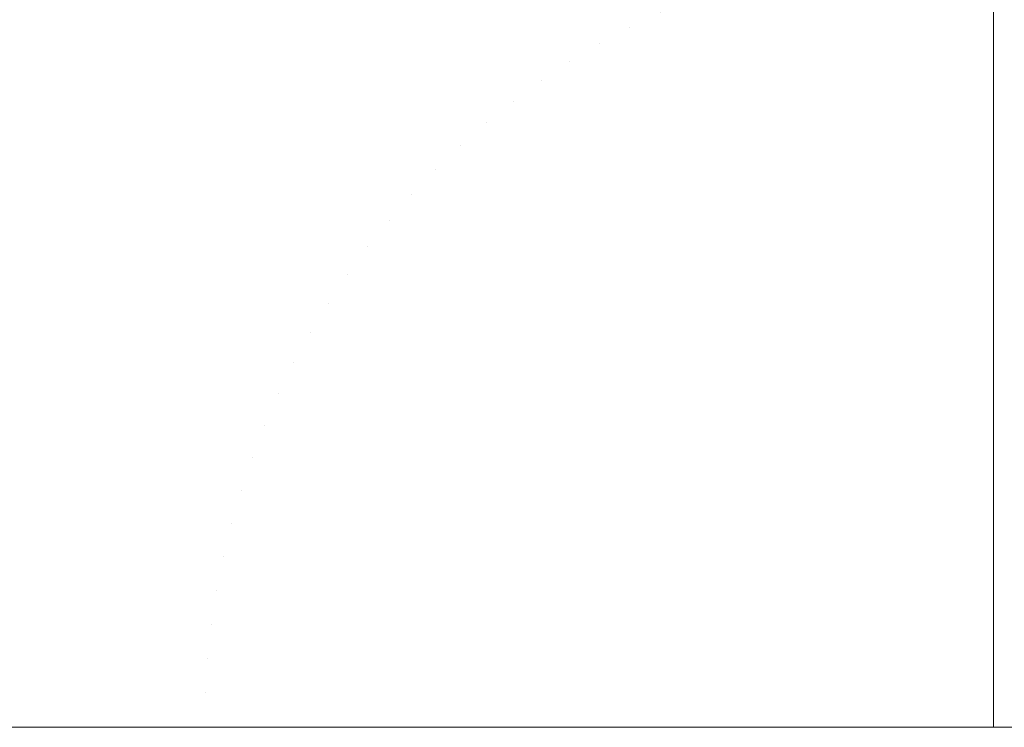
# Model space of a CAD drawing. Header units: centimetres. Extents: x -25.8 to 27.5, y 33.3 to 35.1.
# Tile 68 of 256: x -25.69779 to -25.69291, y 35.04011 to 35.04362. Entities that reach past the tile are written whole.
import ezdxf

# ---------------------------------------------------------------- set-up
doc = ezdxf.new("R2010")
doc.units = ezdxf.units.CM
doc.header["$LTSCALE"] = 2.54
doc.layers.add('Lucido design-1', color=7, linetype='Continuous')

# ---------------------------------------------------------------- blocks, each defined once
blk = doc.blocks.new('Gruppo-6-1')
at = {"color": 7, "linetype": 'Continuous', "lineweight": 9}
for points, invisible_edges in [([(-25.6947681, 35.0435853, 330.5860448), (-25.6946149, 35.0436609, 330.5860448), (-25.6964337, 35.0475614, 330.5857831), (-25.6967553, 35.0474027, 330.5857831)], 15), ([(-25.6947681, 35.0435853, 306.6192817), (-25.6946149, 35.0436609, 306.6192817), (-25.6964337, 35.0475614, 306.61902), (-25.6967553, 35.0474027, 306.61902)], 15), ([(-25.6949179, 35.0435032, 330.5860448), (-25.6947681, 35.0435853, 330.5860448), (-25.6967553, 35.0474027, 330.5857831), (-25.6970697, 35.0472303, 330.5857831)], 15), ([(-25.6949179, 35.0435032, 306.6192817), (-25.6947681, 35.0435853, 306.6192817), (-25.6967553, 35.0474027, 306.61902), (-25.6970697, 35.0472303, 306.61902)], 15), ([(-25.6950639, 35.0434145, 330.5860448), (-25.6949179, 35.0435032, 330.5860448), (-25.6970697, 35.0472303, 330.5857831), (-25.6973763, 35.0470442, 330.5857831)], 15), ([(-25.6950639, 35.0434145, 306.6192817), (-25.6949179, 35.0435032, 306.6192817), (-25.6970697, 35.0472303, 306.61902), (-25.6973763, 35.0470442, 306.61902)], 15), ([(-25.695206, 35.0433196, 330.5860448), (-25.6950639, 35.0434145, 330.5860448), (-25.6973763, 35.0470442, 330.5857831), (-25.6976745, 35.046845, 330.5857831)], 15), ([(-25.695206, 35.0433196, 306.6192817), (-25.6950639, 35.0434145, 306.6192817), (-25.6973763, 35.0470442, 306.61902), (-25.6976745, 35.046845, 306.61902)], 15), ([(-25.6953438, 35.0432186, 330.5860448), (-25.695206, 35.0433196, 330.5860448), (-25.6976745, 35.046845, 330.5857831), (-25.6979637, 35.0466329, 330.5857831)], 15), ([(-25.6953438, 35.0432186, 306.6192817), (-25.695206, 35.0433196, 306.6192817), (-25.6976745, 35.046845, 306.61902), (-25.6979637, 35.0466329, 306.61902)], 15), ([(-25.695477, 35.0431117, 330.5860448), (-25.6953438, 35.0432186, 330.5860448), (-25.6979637, 35.0466329, 330.5857831), (-25.6982434, 35.0464085, 330.5857831)], 15), ([(-25.695477, 35.0431117, 306.6192817), (-25.6953438, 35.0432186, 306.6192817), (-25.6979637, 35.0466329, 306.61902), (-25.6982434, 35.0464085, 306.61902)], 15), ([(-25.6956055, 35.042999, 330.5860448), (-25.695477, 35.0431117, 330.5860448), (-25.6982434, 35.0464085, 330.5857831), (-25.698513, 35.046172, 330.5857831)], 15), ([(-25.6956055, 35.042999, 306.6192817), (-25.695477, 35.0431117, 306.6192817), (-25.6982434, 35.0464085, 306.61902), (-25.698513, 35.046172, 306.61902)], 15), ([(-25.7011066, 35.0458163, 329.7866172), (-25.70085, 35.0461662, 329.7866172), (-25.6976888, 35.0437405, 329.7862993), (-25.6978426, 35.0435308, 329.7862993)], 15), ([(-25.7011066, 35.0458163, 305.8198542), (-25.70085, 35.0461662, 305.8198542), (-25.6976888, 35.0437405, 305.8195362), (-25.6978426, 35.0435308, 305.8195362)], 15), ([(-25.6957289, 35.0428809, 330.5860448), (-25.6956055, 35.042999, 330.5860448), (-25.698513, 35.046172, 330.5857831), (-25.698772, 35.045924, 330.5857831)], 15), ([(-25.6957289, 35.0428809, 306.6192817), (-25.6956055, 35.042999, 306.6192817), (-25.698513, 35.046172, 306.61902), (-25.698772, 35.045924, 306.61902)], 15), ([(-25.693738, 35.0460215, 329.7862993), (-25.6934795, 35.0460498, 329.7862993), (-25.6931319, 35.0420766, 329.7861409), (-25.6932174, 35.0420672, 329.7861409)], 15), ([(-25.693738, 35.0460215, 305.8195362), (-25.6934795, 35.0460498, 305.8195362), (-25.6931319, 35.0420766, 305.8193778), (-25.6932174, 35.0420672, 305.8193778)], 15), ([(-25.6934795, 35.0460498, 329.7862993), (-25.69322, 35.0460668, 329.7862993), (-25.693046, 35.0420822, 329.7861409), (-25.6931319, 35.0420766, 329.7861409)], 15), ([(-25.6934795, 35.0460498, 305.8195362), (-25.69322, 35.0460668, 305.8195362), (-25.693046, 35.0420822, 305.8193778), (-25.6931319, 35.0420766, 305.8193778)], 15), ([(-25.69296, 35.0444732, 329.7862358), (-25.69296, 35.0420841, 329.7861409), (-25.693046, 35.0420822, 329.7861409), (-25.69322, 35.0460668, 329.7862993)], 14), ([(-25.69296, 35.0444732, 305.8194727), (-25.69296, 35.0420841, 305.8193778), (-25.693046, 35.0420822, 305.8193778), (-25.69322, 35.0460668, 305.8195362)], 14), ([(-25.693995, 35.045982, 329.7862993), (-25.693738, 35.0460215, 329.7862993), (-25.6932174, 35.0420672, 329.7861409), (-25.6933024, 35.0420541, 329.7861409)], 15), ([(-25.693995, 35.045982, 305.8195362), (-25.693738, 35.0460215, 305.8195362), (-25.6932174, 35.0420672, 305.8193778), (-25.6933024, 35.0420541, 305.8193778)], 15), ([(-25.6942501, 35.0459312, 329.7862993), (-25.693995, 35.045982, 329.7862993), (-25.6933024, 35.0420541, 329.7861409), (-25.6933868, 35.0420374, 329.7861409)], 15), ([(-25.6942501, 35.0459312, 305.8195362), (-25.693995, 35.045982, 305.8195362), (-25.6933024, 35.0420541, 305.8193778), (-25.6933868, 35.0420374, 305.8193778)], 15), ([(-25.695847, 35.0427575, 330.5860448), (-25.6957289, 35.0428809, 330.5860448), (-25.698772, 35.045924, 330.5857831), (-25.69902, 35.045665, 330.5857831)], 15), ([(-25.695847, 35.0427575, 306.6192817), (-25.6957289, 35.0428809, 306.6192817), (-25.698772, 35.045924, 306.61902), (-25.69902, 35.045665, 306.61902)], 15), ([(-25.6945027, 35.0458694, 329.7862993), (-25.6942501, 35.0459312, 329.7862993), (-25.6933868, 35.0420374, 329.7861409), (-25.6934704, 35.0420169, 329.7861409)], 15), ([(-25.6945027, 35.0458694, 305.8195362), (-25.6942501, 35.0459312, 305.8195362), (-25.6933868, 35.0420374, 305.8193778), (-25.6934704, 35.0420169, 305.8193778)], 15), ([(-25.6947524, 35.0457966, 329.7862993), (-25.6945027, 35.0458694, 329.7862993), (-25.6934704, 35.0420169, 329.7861409), (-25.693553, 35.0419928, 329.7861409)], 15), ([(-25.6947524, 35.0457966, 305.8195362), (-25.6945027, 35.0458694, 305.8195362), (-25.6934704, 35.0420169, 305.8193778), (-25.693553, 35.0419928, 305.8193778)], 15), ([(-25.6949986, 35.0457131, 329.7862993), (-25.6947524, 35.0457966, 329.7862993), (-25.693553, 35.0419928, 329.7861409), (-25.6936345, 35.0419652, 329.7861409)], 15), ([(-25.6949986, 35.0457131, 305.8195362), (-25.6947524, 35.0457966, 305.8195362), (-25.693553, 35.0419928, 305.8193778), (-25.6936345, 35.0419652, 305.8193778)], 15), ([(-25.695241, 35.0456188, 329.7862993), (-25.6949986, 35.0457131, 329.7862993), (-25.6936345, 35.0419652, 329.7861409), (-25.6937147, 35.041934, 329.7861409)], 15), ([(-25.695241, 35.0456188, 305.8195362), (-25.6949986, 35.0457131, 305.8195362), (-25.6936345, 35.0419652, 305.8193778), (-25.6937147, 35.041934, 305.8193778)], 15), ([(-25.6959597, 35.042629, 330.5860448), (-25.695847, 35.0427575, 330.5860448), (-25.69902, 35.045665, 330.5857831), (-25.6992565, 35.0453954, 330.5857831)], 15), ([(-25.6959597, 35.042629, 306.6192817), (-25.695847, 35.0427575, 306.6192817), (-25.69902, 35.045665, 306.61902), (-25.6992565, 35.0453954, 306.61902)], 15), ([(-25.695479, 35.0455141, 329.7862993), (-25.695241, 35.0456188, 329.7862993), (-25.6937147, 35.041934, 329.7861409), (-25.6937934, 35.0418993, 329.7861409)], 15), ([(-25.695479, 35.0455141, 305.8195362), (-25.695241, 35.0456188, 305.8195362), (-25.6937147, 35.041934, 305.8193778), (-25.6937934, 35.0418993, 305.8193778)], 15), ([(-25.6957123, 35.045399, 329.7862993), (-25.695479, 35.0455141, 329.7862993), (-25.6937934, 35.0418993, 329.7861409), (-25.6938706, 35.0418613, 329.7861409)], 15), ([(-25.6957123, 35.045399, 305.8195362), (-25.695479, 35.0455141, 305.8195362), (-25.6937934, 35.0418993, 305.8193778), (-25.6938706, 35.0418613, 305.8193778)], 15), ([(-25.6960666, 35.0424958, 330.5860448), (-25.6959597, 35.042629, 330.5860448), (-25.6992565, 35.0453954, 330.5857831), (-25.6994809, 35.0451157, 330.5857831)], 15), ([(-25.6960666, 35.0424958, 306.6192817), (-25.6959597, 35.042629, 306.6192817), (-25.6992565, 35.0453954, 306.61902), (-25.6994809, 35.0451157, 306.61902)], 15), ([(-25.6959403, 35.045274, 329.7862993), (-25.6957123, 35.045399, 329.7862993), (-25.6938706, 35.0418613, 329.7861409), (-25.693946, 35.0418199, 329.7861409)], 15), ([(-25.6959403, 35.045274, 305.8195362), (-25.6957123, 35.045399, 305.8195362), (-25.6938706, 35.0418613, 305.8193778), (-25.693946, 35.0418199, 305.8193778)], 15), ([(-25.6961626, 35.0451391, 329.7862993), (-25.6959403, 35.045274, 329.7862993), (-25.693946, 35.0418199, 329.7861409), (-25.6940196, 35.0417753, 329.7861409)], 15), ([(-25.6961626, 35.0451391, 305.8195362), (-25.6959403, 35.045274, 305.8195362), (-25.693946, 35.0418199, 305.8193778), (-25.6940196, 35.0417753, 305.8193778)], 15), ([(-25.6963788, 35.0449946, 329.7862993), (-25.6961626, 35.0451391, 329.7862993), (-25.6940196, 35.0417753, 329.7861409), (-25.6940911, 35.0417275, 329.7861409)], 15), ([(-25.6963788, 35.0449946, 305.8195362), (-25.6961626, 35.0451391, 305.8195362), (-25.6940196, 35.0417753, 305.8193778), (-25.6940911, 35.0417275, 305.8193778)], 15), ([(-25.6961676, 35.042358, 330.5860448), (-25.6960666, 35.0424958, 330.5860448), (-25.6994809, 35.0451157, 330.5857831), (-25.699693, 35.0448265, 330.5857831)], 15), ([(-25.6961676, 35.042358, 306.6192817), (-25.6960666, 35.0424958, 306.6192817), (-25.6994809, 35.0451157, 306.61902), (-25.699693, 35.0448265, 306.61902)], 15), ([(-25.6965885, 35.0448408, 329.7862993), (-25.6963788, 35.0449946, 329.7862993), (-25.6940911, 35.0417275, 329.7861409), (-25.6941605, 35.0416766, 329.7861409)], 15), ([(-25.6965885, 35.0448408, 305.8195362), (-25.6963788, 35.0449946, 305.8195362), (-25.6940911, 35.0417275, 305.8193778), (-25.6941605, 35.0416766, 305.8193778)], 15), ([(-25.6962625, 35.042216, 330.5860448), (-25.6961676, 35.042358, 330.5860448), (-25.699693, 35.0448265, 330.5857831), (-25.6998922, 35.0445283, 330.5857831)], 15), ([(-25.6962625, 35.042216, 306.6192817), (-25.6961676, 35.042358, 306.6192817), (-25.699693, 35.0448265, 306.61902), (-25.6998922, 35.0445283, 306.61902)], 15), ([(-25.6967913, 35.044678, 329.7862993), (-25.6965885, 35.0448408, 329.7862993), (-25.6941605, 35.0416766, 329.7861409), (-25.6942276, 35.0416227, 329.7861409)], 15), ([(-25.6967913, 35.044678, 305.8195362), (-25.6965885, 35.0448408, 305.8195362), (-25.6941605, 35.0416766, 305.8193778), (-25.6942276, 35.0416227, 305.8193778)], 15), ([(-25.6969869, 35.0445066, 329.7862993), (-25.6967913, 35.044678, 329.7862993), (-25.6942276, 35.0416227, 329.7861409), (-25.6942923, 35.041566, 329.7861409)], 15), ([(-25.6969869, 35.0445066, 305.8195362), (-25.6967913, 35.044678, 305.8195362), (-25.6942276, 35.0416227, 305.8193778), (-25.6942923, 35.041566, 305.8193778)], 15), ([(-25.6963512, 35.0420699, 330.5860448), (-25.6962625, 35.042216, 330.5860448), (-25.6998922, 35.0445283, 330.5857831), (-25.7000782, 35.0442217, 330.5857831)], 15), ([(-25.6963512, 35.0420699, 306.6192817), (-25.6962625, 35.042216, 306.6192817), (-25.6998922, 35.0445283, 306.61902), (-25.7000782, 35.0442217, 306.61902)], 15), ([(-25.6971747, 35.0443267, 329.7862993), (-25.6969869, 35.0445066, 329.7862993), (-25.6942923, 35.041566, 329.7861409), (-25.6943545, 35.0415065, 329.7861409)], 15), ([(-25.6971747, 35.0443267, 305.8195362), (-25.6969869, 35.0445066, 305.8195362), (-25.6942923, 35.041566, 305.8193778), (-25.6943545, 35.0415065, 305.8193778)], 15), ([(-25.69296, 35.0420841, 329.7861409), (-25.69296, 35.0444732, 329.7862358), (-7.99296, 35.0444732, 329.7862358), (-7.99296, 35.0420841, 329.7861409)], 10), ([(-25.69296, 35.0420841, 305.8193778), (-25.69296, 35.0444732, 305.8194727), (-7.99296, 35.0444732, 305.8194727), (-7.99296, 35.0420841, 305.8193778)], 10), ([(-25.6973545, 35.0441389, 329.7862993), (-25.6971747, 35.0443267, 329.7862993), (-25.6943545, 35.0415065, 329.7861409), (-25.694414, 35.0414443, 329.7861409)], 15), ([(-25.6973545, 35.0441389, 305.8195362), (-25.6971747, 35.0443267, 305.8195362), (-25.6943545, 35.0415065, 305.8193778), (-25.694414, 35.0414443, 305.8193778)], 15), ([(-25.6964333, 35.0419201, 330.5860448), (-25.6963512, 35.0420699, 330.5860448), (-25.7000782, 35.0442217, 330.5857831), (-25.7002507, 35.0439073, 330.5857831)], 15), ([(-25.6964333, 35.0419201, 306.6192817), (-25.6963512, 35.0420699, 306.6192817), (-25.7000782, 35.0442217, 306.61902), (-25.7002507, 35.0439073, 306.61902)], 15), ([(-25.697526, 35.0439433, 329.7862993), (-25.6973545, 35.0441389, 329.7862993), (-25.694414, 35.0414443, 329.7861409), (-25.6944707, 35.0413796, 329.7861409)], 15), ([(-25.697526, 35.0439433, 305.8195362), (-25.6973545, 35.0441389, 305.8195362), (-25.694414, 35.0414443, 305.8193778), (-25.6944707, 35.0413796, 305.8193778)], 15), ([(-25.69296, 35.040112, 330.5861215), (-25.6934711, 35.0439943, 330.5860448), (-25.69364, 35.0439683, 330.5860448)], 11), ([(-25.69296, 35.040112, 306.6193584), (-25.6934711, 35.0439943, 306.6192817), (-25.69364, 35.0439683, 306.6192817)], 11), ([(-25.69296, 35.040112, 330.5861215), (-25.6933013, 35.0440129, 330.5860448), (-25.6934711, 35.0439943, 330.5860448)], 11), ([(-25.69296, 35.040112, 306.6193584), (-25.6933013, 35.0440129, 306.6192817), (-25.6934711, 35.0439943, 306.6192817)], 11), ([(-25.69296, 35.040112, 330.5861215), (-25.6931308, 35.0440241, 330.5860448), (-25.6933013, 35.0440129, 330.5860448)], 11), ([(-25.69296, 35.040112, 306.6193584), (-25.6931308, 35.0440241, 306.6192817), (-25.6933013, 35.0440129, 306.6192817)], 11), ([(-25.69296, 35.040112, 330.5861215), (-25.69296, 35.0440278, 330.5860448), (-25.6931308, 35.0440241, 330.5860448)], 10), ([(-25.69296, 35.040112, 306.6193584), (-25.69296, 35.0440278, 306.6192817), (-25.6931308, 35.0440241, 306.6192817)], 10), ([(-25.69296, 35.0440278, 330.5860448), (-25.69296, 35.040112, 330.5861215), (27.40704, 35.040112, 330.5861215), (27.40704, 35.0440278, 330.5860448)], 8), ([(-25.69296, 35.0440278, 306.6192817), (-25.69296, 35.040112, 306.6193584), (27.40704, 35.040112, 306.6193584), (27.40704, 35.0440278, 306.6192817)], 8), ([(-25.69296, 35.040112, 330.5861215), (-25.69364, 35.0439683, 330.5860448), (-25.6938075, 35.043935, 330.5860448)], 11), ([(-25.69296, 35.040112, 306.6193584), (-25.69364, 35.0439683, 306.6192817), (-25.6938075, 35.043935, 306.6192817)], 11), ([(-25.6965089, 35.0417669, 330.5860448), (-25.6964333, 35.0419201, 330.5860448), (-25.7002507, 35.0439073, 330.5857831), (-25.7004093, 35.0435857, 330.5857831)], 15), ([(-25.6965089, 35.0417669, 306.6192817), (-25.6964333, 35.0419201, 306.6192817), (-25.7002507, 35.0439073, 306.61902), (-25.7004093, 35.0435857, 306.61902)], 15), ([(-25.6976888, 35.0437405, 329.7862993), (-25.697526, 35.0439433, 329.7862993), (-25.6944707, 35.0413796, 329.7861409), (-25.6945246, 35.0413125, 329.7861409)], 15), ([(-25.6976888, 35.0437405, 305.8195362), (-25.697526, 35.0439433, 305.8195362), (-25.6944707, 35.0413796, 305.8193778), (-25.6945246, 35.0413125, 305.8193778)], 15), ([(-25.69296, 35.040112, 330.5861215), (-25.6938075, 35.043935, 330.5860448), (-25.6939735, 35.0438944, 330.5860448)], 11), ([(-25.69296, 35.040112, 306.6193584), (-25.6938075, 35.043935, 306.6192817), (-25.6939735, 35.0438944, 306.6192817)], 11), ([(-25.69296, 35.040112, 330.5861215), (-25.6941375, 35.0438466, 330.5860448), (-25.6942993, 35.0437916, 330.5860448)], 11), ([(-25.69296, 35.040112, 306.6193584), (-25.6941375, 35.0438466, 306.6192817), (-25.6942993, 35.0437916, 306.6192817)], 11), ([(-25.69296, 35.040112, 330.5861215), (-25.6939735, 35.0438944, 330.5860448), (-25.6941375, 35.0438466, 330.5860448)], 11), ([(-25.69296, 35.040112, 306.6193584), (-25.6939735, 35.0438944, 306.6192817), (-25.6941375, 35.0438466, 306.6192817)], 11), ([(-25.69296, 35.040112, 330.5861215), (-25.6942993, 35.0437916, 330.5860448), (-25.6944585, 35.0437297, 330.5860448)], 11), ([(-25.69296, 35.040112, 306.6193584), (-25.6942993, 35.0437916, 306.6192817), (-25.6944585, 35.0437297, 306.6192817)], 11), ([(-25.6978426, 35.0435308, 329.7862993), (-25.6976888, 35.0437405, 329.7862993), (-25.6945246, 35.0413125, 329.7861409), (-25.6945754, 35.0412432, 329.7861409)], 15), ([(-25.6978426, 35.0435308, 305.8195362), (-25.6976888, 35.0437405, 305.8195362), (-25.6945246, 35.0413125, 305.8193778), (-25.6945754, 35.0412432, 305.8193778)], 15), ([(-25.69296, 35.040112, 330.5861215), (-25.6944585, 35.0437297, 330.5860448), (-25.6946149, 35.0436609, 330.5860448)], 11), ([(-25.69296, 35.040112, 306.6193584), (-25.6944585, 35.0437297, 306.6192817), (-25.6946149, 35.0436609, 306.6192817)], 11), ([(-25.69296, 35.040112, 330.5861215), (-25.6946149, 35.0436609, 330.5860448), (-25.6947681, 35.0435853, 330.5860448)], 11), ([(-25.69296, 35.040112, 306.6193584), (-25.6946149, 35.0436609, 306.6192817), (-25.6947681, 35.0435853, 306.6192817)], 11), ([(-25.6965777, 35.0416105, 330.5860448), (-25.6965089, 35.0417669, 330.5860448), (-25.7004093, 35.0435857, 330.5857831), (-25.7005538, 35.0432574, 330.5857831)], 15), ([(-25.6965777, 35.0416105, 306.6192817), (-25.6965089, 35.0417669, 306.6192817), (-25.7004093, 35.0435857, 306.61902), (-25.7005538, 35.0432574, 306.61902)], 15), ([(-25.69296, 35.040112, 330.5861215), (-25.6947681, 35.0435853, 330.5860448), (-25.6949179, 35.0435032, 330.5860448)], 11), ([(-25.69296, 35.040112, 306.6193584), (-25.6947681, 35.0435853, 306.6192817), (-25.6949179, 35.0435032, 306.6192817)], 11), ([(-25.697987, 35.0433146, 329.7862993), (-25.6978426, 35.0435308, 329.7862993), (-25.6945754, 35.0412432, 329.7861409), (-25.6946232, 35.0411716, 329.7861409)], 15), ([(-25.697987, 35.0433146, 305.8195362), (-25.6978426, 35.0435308, 305.8195362), (-25.6945754, 35.0412432, 305.8193778), (-25.6946232, 35.0411716, 305.8193778)], 15), ([(-25.69296, 35.040112, 330.5861215), (-25.6949179, 35.0435032, 330.5860448), (-25.6950639, 35.0434145, 330.5860448)], 11), ([(-25.69296, 35.040112, 306.6193584), (-25.6949179, 35.0435032, 306.6192817), (-25.6950639, 35.0434145, 306.6192817)], 11), ([(-25.69296, 35.040112, 330.5861215), (-25.6950639, 35.0434145, 330.5860448), (-25.695206, 35.0433196, 330.5860448)], 11), ([(-25.69296, 35.040112, 306.6193584), (-25.6950639, 35.0434145, 306.6192817), (-25.695206, 35.0433196, 306.6192817)], 11), ([(-25.698122, 35.0430923, 329.7862993), (-25.697987, 35.0433146, 329.7862993), (-25.6946232, 35.0411716, 329.7861409), (-25.6946679, 35.0410981, 329.7861409)], 15), ([(-25.698122, 35.0430923, 305.8195362), (-25.697987, 35.0433146, 305.8195362), (-25.6946232, 35.0411716, 305.8193778), (-25.6946679, 35.0410981, 305.8193778)], 15), ([(-25.69296, 35.040112, 330.5861215), (-25.695206, 35.0433196, 330.5860448), (-25.6953438, 35.0432186, 330.5860448)], 11), ([(-25.69296, 35.040112, 306.6193584), (-25.695206, 35.0433196, 306.6192817), (-25.6953438, 35.0432186, 306.6192817)], 11), ([(-25.6966396, 35.0414513, 330.5860448), (-25.6965777, 35.0416105, 330.5860448), (-25.7005538, 35.0432574, 330.5857831), (-25.7006837, 35.0429232, 330.5857831)], 15), ([(-25.6966396, 35.0414513, 306.6192817), (-25.6965777, 35.0416105, 306.6192817), (-25.7005538, 35.0432574, 306.61902), (-25.7006837, 35.0429232, 306.61902)], 15), ([(-25.69296, 35.040112, 330.5861215), (-25.6953438, 35.0432186, 330.5860448), (-25.695477, 35.0431117, 330.5860448)], 11), ([(-25.69296, 35.040112, 306.6193584), (-25.6953438, 35.0432186, 306.6192817), (-25.695477, 35.0431117, 306.6192817)], 11), ([(-25.698247, 35.0428643, 329.7862993), (-25.698122, 35.0430923, 329.7862993), (-25.6946679, 35.0410981, 329.7861409), (-25.6947093, 35.0410226, 329.7861409)], 15), ([(-25.698247, 35.0428643, 305.8195362), (-25.698122, 35.0430923, 305.8195362), (-25.6946679, 35.0410981, 305.8193778), (-25.6947093, 35.0410226, 305.8193778)], 15), ([(-25.69296, 35.040112, 330.5861215), (-25.695477, 35.0431117, 330.5860448), (-25.6956055, 35.042999, 330.5860448)], 11), ([(-25.69296, 35.040112, 306.6193584), (-25.695477, 35.0431117, 306.6192817), (-25.6956055, 35.042999, 306.6192817)], 11), ([(-25.69296, 35.040112, 330.5861215), (-25.6956055, 35.042999, 330.5860448), (-25.6957289, 35.0428809, 330.5860448)], 11), ([(-25.69296, 35.040112, 306.6193584), (-25.6956055, 35.042999, 306.6192817), (-25.6957289, 35.0428809, 306.6192817)], 11), ([(-25.6966945, 35.0412895, 330.5860448), (-25.6966396, 35.0414513, 330.5860448), (-25.7006837, 35.0429232, 330.5857831), (-25.700799, 35.0425836, 330.5857831)], 15), ([(-25.6966945, 35.0412895, 306.6192817), (-25.6966396, 35.0414513, 306.6192817), (-25.7006837, 35.0429232, 306.61902), (-25.700799, 35.0425836, 306.61902)], 15), ([(-25.69296, 35.040112, 330.5861215), (-25.6957289, 35.0428809, 330.5860448), (-25.695847, 35.0427575, 330.5860448)], 11), ([(-25.69296, 35.040112, 306.6193584), (-25.6957289, 35.0428809, 306.6192817), (-25.695847, 35.0427575, 306.6192817)], 11), ([(-25.6983621, 35.042631, 329.7862993), (-25.698247, 35.0428643, 329.7862993), (-25.6947093, 35.0410226, 329.7861409), (-25.6947473, 35.0409454, 329.7861409)], 15), ([(-25.6983621, 35.042631, 305.8195362), (-25.698247, 35.0428643, 305.8195362), (-25.6947093, 35.0410226, 305.8193778), (-25.6947473, 35.0409454, 305.8193778)], 15), ([(-25.69296, 35.040112, 330.5861215), (-25.695847, 35.0427575, 330.5860448), (-25.6959597, 35.042629, 330.5860448)], 11), ([(-25.69296, 35.040112, 306.6193584), (-25.695847, 35.0427575, 306.6192817), (-25.6959597, 35.042629, 306.6192817)], 11), ([(-25.6984668, 35.042393, 329.7862993), (-25.6983621, 35.042631, 329.7862993), (-25.6947473, 35.0409454, 329.7861409), (-25.694782, 35.0408667, 329.7861409)], 15), ([(-25.6984668, 35.042393, 305.8195362), (-25.6983621, 35.042631, 305.8195362), (-25.6947473, 35.0409454, 305.8193778), (-25.694782, 35.0408667, 305.8193778)], 15), ([(-25.69296, 35.040112, 330.5861215), (-25.6959597, 35.042629, 330.5860448), (-25.6960666, 35.0424958, 330.5860448)], 11), ([(-25.69296, 35.040112, 306.6193584), (-25.6959597, 35.042629, 306.6192817), (-25.6960666, 35.0424958, 306.6192817)], 11), ([(-25.6967424, 35.0411255, 330.5860448), (-25.6966945, 35.0412895, 330.5860448), (-25.700799, 35.0425836, 330.5857831), (-25.7008994, 35.0422394, 330.5857831)], 15), ([(-25.6967424, 35.0411255, 306.6192817), (-25.6966945, 35.0412895, 306.6192817), (-25.700799, 35.0425836, 306.61902), (-25.7008994, 35.0422394, 306.61902)], 15), ([(-25.69296, 35.040112, 330.5861215), (-25.6960666, 35.0424958, 330.5860448), (-25.6961676, 35.042358, 330.5860448)], 11), ([(-25.69296, 35.040112, 306.6193584), (-25.6960666, 35.0424958, 306.6192817), (-25.6961676, 35.042358, 306.6192817)], 11), ([(-25.698561, 35.0421506, 329.7862993), (-25.6984668, 35.042393, 329.7862993), (-25.694782, 35.0408667, 329.7861409), (-25.6948132, 35.0407865, 329.7861409)], 15), ([(-25.698561, 35.0421506, 305.8195362), (-25.6984668, 35.042393, 305.8195362), (-25.694782, 35.0408667, 305.8193778), (-25.6948132, 35.0407865, 305.8193778)], 15), ([(-25.69296, 35.040112, 330.5861215), (-25.6961676, 35.042358, 330.5860448), (-25.6962625, 35.042216, 330.5860448)], 11), ([(-25.69296, 35.040112, 306.6193584), (-25.6961676, 35.042358, 306.6192817), (-25.6962625, 35.042216, 306.6192817)], 11), ([(-25.696783, 35.0409595, 330.5860448), (-25.6967424, 35.0411255, 330.5860448), (-25.7008994, 35.0422394, 330.5857831), (-25.7009846, 35.041891, 330.5857831)], 15), ([(-25.696783, 35.0409595, 306.6192817), (-25.6967424, 35.0411255, 306.6192817), (-25.7008994, 35.0422394, 306.61902), (-25.7009846, 35.041891, 306.61902)], 15), ([(-25.69296, 35.040112, 330.5861215), (-25.6962625, 35.042216, 330.5860448), (-25.6963512, 35.0420699, 330.5860448)], 11), ([(-25.69296, 35.040112, 306.6193584), (-25.6962625, 35.042216, 306.6192817), (-25.6963512, 35.0420699, 306.6192817)], 11), ([(-25.6986446, 35.0419044, 329.7862993), (-25.698561, 35.0421506, 329.7862993), (-25.6948132, 35.0407865, 329.7861409), (-25.6948408, 35.040705, 329.7861409)], 15), ([(-25.6986446, 35.0419044, 305.8195362), (-25.698561, 35.0421506, 305.8195362), (-25.6948132, 35.0407865, 305.8193778), (-25.6948408, 35.040705, 305.8193778)], 15), ([(-25.69296, 35.040112, 330.5861215), (-25.6963512, 35.0420699, 330.5860448), (-25.6964333, 35.0419201, 330.5860448)], 11), ([(-25.69296, 35.040112, 306.6193584), (-25.6963512, 35.0420699, 306.6192817), (-25.6964333, 35.0419201, 306.6192817)], 11), ([(-25.6933868, 35.0420374, 329.7861409), (-25.6933024, 35.0420541, 329.7861409), (-25.69296, 35.040112, 329.7861215)], 11), ([(-25.6933868, 35.0420374, 305.8193778), (-25.6933024, 35.0420541, 305.8193778), (-25.69296, 35.040112, 305.8193584)], 11), ([(-25.6933024, 35.0420541, 329.7861409), (-25.6932174, 35.0420672, 329.7861409), (-25.69296, 35.040112, 329.7861215)], 11), ([(-25.6933024, 35.0420541, 305.8193778), (-25.6932174, 35.0420672, 305.8193778), (-25.69296, 35.040112, 305.8193584)], 11), ([(-25.6932174, 35.0420672, 329.7861409), (-25.6931319, 35.0420766, 329.7861409), (-25.69296, 35.040112, 329.7861215)], 11), ([(-25.6932174, 35.0420672, 305.8193778), (-25.6931319, 35.0420766, 305.8193778), (-25.69296, 35.040112, 305.8193584)], 11), ([(-25.6931319, 35.0420766, 329.7861409), (-25.693046, 35.0420822, 329.7861409), (-25.69296, 35.040112, 329.7861215)], 11), ([(-25.6931319, 35.0420766, 305.8193778), (-25.693046, 35.0420822, 305.8193778), (-25.69296, 35.040112, 305.8193584)], 11), ([(-25.693046, 35.0420822, 329.7861409), (-25.69296, 35.0420841, 329.7861409), (-25.69296, 35.040112, 329.7861215)], 9), ([(-25.693046, 35.0420822, 305.8193778), (-25.69296, 35.0420841, 305.8193778), (-25.69296, 35.040112, 305.8193584)], 9), ([(-7.99296, 35.0420841, 329.7861409), (-7.99296, 35.040112, 329.7861215), (-25.69296, 35.040112, 329.7861215), (-25.69296, 35.0420841, 329.7861409)], 8), ([(-7.99296, 35.0420841, 305.8193778), (-7.99296, 35.040112, 305.8193584), (-25.69296, 35.040112, 305.8193584), (-25.69296, 35.0420841, 305.8193778)], 8), ([(-25.6936345, 35.0419652, 329.7861409), (-25.693553, 35.0419928, 329.7861409), (-25.69296, 35.040112, 329.7861215)], 11), ([(-25.6936345, 35.0419652, 305.8193778), (-25.693553, 35.0419928, 305.8193778), (-25.69296, 35.040112, 305.8193584)], 11), ([(-25.693553, 35.0419928, 329.7861409), (-25.6934704, 35.0420169, 329.7861409), (-25.69296, 35.040112, 329.7861215)], 11), ([(-25.693553, 35.0419928, 305.8193778), (-25.6934704, 35.0420169, 305.8193778), (-25.69296, 35.040112, 305.8193584)], 11), ([(-25.6934704, 35.0420169, 329.7861409), (-25.6933868, 35.0420374, 329.7861409), (-25.69296, 35.040112, 329.7861215)], 11), ([(-25.6934704, 35.0420169, 305.8193778), (-25.6933868, 35.0420374, 305.8193778), (-25.69296, 35.040112, 305.8193584)], 11), ([(-25.6937147, 35.041934, 329.7861409), (-25.6936345, 35.0419652, 329.7861409), (-25.69296, 35.040112, 329.7861215)], 11), ([(-25.6937147, 35.041934, 305.8193778), (-25.6936345, 35.0419652, 305.8193778), (-25.69296, 35.040112, 305.8193584)], 11), ([(-25.6968163, 35.040792, 330.5860448), (-25.696783, 35.0409595, 330.5860448), (-25.7009846, 35.041891, 330.5857831), (-25.7010546, 35.0415393, 330.5857831)], 15), ([(-25.6968163, 35.040792, 306.6192817), (-25.696783, 35.0409595, 306.6192817), (-25.7009846, 35.041891, 306.61902), (-25.7010546, 35.0415393, 306.61902)], 15), ([(-25.6987174, 35.0416547, 329.7862993), (-25.6986446, 35.0419044, 329.7862993), (-25.6948408, 35.040705, 329.7861409), (-25.6948649, 35.0406224, 329.7861409)], 15), ([(-25.6987174, 35.0416547, 305.8195362), (-25.6986446, 35.0419044, 305.8195362), (-25.6948408, 35.040705, 305.8193778), (-25.6948649, 35.0406224, 305.8193778)], 15), ([(-25.69296, 35.040112, 330.5861215), (-25.6964333, 35.0419201, 330.5860448), (-25.6965089, 35.0417669, 330.5860448)], 11), ([(-25.69296, 35.040112, 306.6193584), (-25.6964333, 35.0419201, 306.6192817), (-25.6965089, 35.0417669, 306.6192817)], 11), ([(-25.6938706, 35.0418613, 329.7861409), (-25.6937934, 35.0418993, 329.7861409), (-25.69296, 35.040112, 329.7861215)], 11), ([(-25.6938706, 35.0418613, 305.8193778), (-25.6937934, 35.0418993, 305.8193778), (-25.69296, 35.040112, 305.8193584)], 11), ([(-25.6937934, 35.0418993, 329.7861409), (-25.6937147, 35.041934, 329.7861409), (-25.69296, 35.040112, 329.7861215)], 11), ([(-25.6937934, 35.0418993, 305.8193778), (-25.6937147, 35.041934, 305.8193778), (-25.69296, 35.040112, 305.8193584)], 11), ([(-25.693946, 35.0418199, 329.7861409), (-25.6938706, 35.0418613, 329.7861409), (-25.69296, 35.040112, 329.7861215)], 11), ([(-25.693946, 35.0418199, 305.8193778), (-25.6938706, 35.0418613, 305.8193778), (-25.69296, 35.040112, 305.8193584)], 11), ([(-25.6940196, 35.0417753, 329.7861409), (-25.693946, 35.0418199, 329.7861409), (-25.69296, 35.040112, 329.7861215)], 11), ([(-25.6940196, 35.0417753, 305.8193778), (-25.693946, 35.0418199, 305.8193778), (-25.69296, 35.040112, 305.8193584)], 11), ([(-25.69296, 35.040112, 330.5861215), (-25.6965089, 35.0417669, 330.5860448), (-25.6965777, 35.0416105, 330.5860448)], 11), ([(-25.69296, 35.040112, 306.6193584), (-25.6965089, 35.0417669, 306.6192817), (-25.6965777, 35.0416105, 306.6192817)], 11), ([(-25.6940911, 35.0417275, 329.7861409), (-25.6940196, 35.0417753, 329.7861409), (-25.69296, 35.040112, 329.7861215)], 11), ([(-25.6940911, 35.0417275, 305.8193778), (-25.6940196, 35.0417753, 305.8193778), (-25.69296, 35.040112, 305.8193584)], 11), ([(-25.6941605, 35.0416766, 329.7861409), (-25.6940911, 35.0417275, 329.7861409), (-25.69296, 35.040112, 329.7861215)], 11), ([(-25.6941605, 35.0416766, 305.8193778), (-25.6940911, 35.0417275, 305.8193778), (-25.69296, 35.040112, 305.8193584)], 11), ([(-25.6987792, 35.0414021, 329.7862993), (-25.6987174, 35.0416547, 329.7862993), (-25.6948649, 35.0406224, 329.7861409), (-25.6948853, 35.0405388, 329.7861409)], 15), ([(-25.6987792, 35.0414021, 305.8195362), (-25.6987174, 35.0416547, 305.8195362), (-25.6948649, 35.0406224, 305.8193778), (-25.6948853, 35.0405388, 305.8193778)], 15), ([(-25.6942276, 35.0416227, 329.7861409), (-25.6941605, 35.0416766, 329.7861409), (-25.69296, 35.040112, 329.7861215)], 11), ([(-25.6942276, 35.0416227, 305.8193778), (-25.6941605, 35.0416766, 305.8193778), (-25.69296, 35.040112, 305.8193584)], 11), ([(-25.69296, 35.040112, 330.5861215), (-25.6965777, 35.0416105, 330.5860448), (-25.6966396, 35.0414513, 330.5860448)], 11), ([(-25.69296, 35.040112, 306.6193584), (-25.6965777, 35.0416105, 306.6192817), (-25.6966396, 35.0414513, 306.6192817)], 11), ([(-25.6942923, 35.041566, 329.7861409), (-25.6942276, 35.0416227, 329.7861409), (-25.69296, 35.040112, 329.7861215)], 11), ([(-25.6942923, 35.041566, 305.8193778), (-25.6942276, 35.0416227, 305.8193778), (-25.69296, 35.040112, 305.8193584)], 11), ([(-25.6943545, 35.0415065, 329.7861409), (-25.6942923, 35.041566, 329.7861409), (-25.69296, 35.040112, 329.7861215)], 11), ([(-25.6943545, 35.0415065, 305.8193778), (-25.6942923, 35.041566, 305.8193778), (-25.69296, 35.040112, 305.8193584)], 11), ([(-25.6968423, 35.0406231, 330.5860448), (-25.6968163, 35.040792, 330.5860448), (-25.7010546, 35.0415393, 330.5857831), (-25.7011091, 35.0411849, 330.5857831)], 15), ([(-25.6968423, 35.0406231, 306.6192817), (-25.6968163, 35.040792, 306.6192817), (-25.7010546, 35.0415393, 306.61902), (-25.7011091, 35.0411849, 306.61902)], 15), ([(-25.694414, 35.0414443, 329.7861409), (-25.6943545, 35.0415065, 329.7861409), (-25.69296, 35.040112, 329.7861215)], 11), ([(-25.694414, 35.0414443, 305.8193778), (-25.6943545, 35.0415065, 305.8193778), (-25.69296, 35.040112, 305.8193584)], 11), ([(-25.69296, 35.040112, 330.5861215), (-25.6966396, 35.0414513, 330.5860448), (-25.6966945, 35.0412895, 330.5860448)], 11), ([(-25.69296, 35.040112, 306.6193584), (-25.6966396, 35.0414513, 306.6192817), (-25.6966945, 35.0412895, 306.6192817)], 11), ([(-25.69883, 35.041147, 329.7862993), (-25.6987792, 35.0414021, 329.7862993), (-25.6948853, 35.0405388, 329.7861409), (-25.6949021, 35.0404545, 329.7861409)], 15), ([(-25.69883, 35.041147, 305.8195362), (-25.6987792, 35.0414021, 305.8195362), (-25.6948853, 35.0405388, 305.8193778), (-25.6949021, 35.0404545, 305.8193778)], 15), ([(-25.6944707, 35.0413796, 329.7861409), (-25.694414, 35.0414443, 329.7861409), (-25.69296, 35.040112, 329.7861215)], 11), ([(-25.6944707, 35.0413796, 305.8193778), (-25.694414, 35.0414443, 305.8193778), (-25.69296, 35.040112, 305.8193584)], 11), ([(-25.6945246, 35.0413125, 329.7861409), (-25.6944707, 35.0413796, 329.7861409), (-25.69296, 35.040112, 329.7861215)], 11), ([(-25.6945246, 35.0413125, 305.8193778), (-25.6944707, 35.0413796, 305.8193778), (-25.69296, 35.040112, 305.8193584)], 11), ([(-25.6945754, 35.0412432, 329.7861409), (-25.6945246, 35.0413125, 329.7861409), (-25.69296, 35.040112, 329.7861215)], 11), ([(-25.6945754, 35.0412432, 305.8193778), (-25.6945246, 35.0413125, 305.8193778), (-25.69296, 35.040112, 305.8193584)], 11), ([(-25.69296, 35.040112, 330.5861215), (-25.6966945, 35.0412895, 330.5860448), (-25.6967424, 35.0411255, 330.5860448)], 11), ([(-25.69296, 35.040112, 306.6193584), (-25.6966945, 35.0412895, 306.6192817), (-25.6967424, 35.0411255, 306.6192817)], 11), ([(-25.6946232, 35.0411716, 329.7861409), (-25.6945754, 35.0412432, 329.7861409), (-25.69296, 35.040112, 329.7861215)], 11), ([(-25.6946232, 35.0411716, 305.8193778), (-25.6945754, 35.0412432, 305.8193778), (-25.69296, 35.040112, 305.8193584)], 11), ([(-25.6968609, 35.0404533, 330.5860448), (-25.6968423, 35.0406231, 330.5860448), (-25.7011091, 35.0411849, 330.5857831), (-25.7011482, 35.0408284, 330.5857831)], 15), ([(-25.6968609, 35.0404533, 306.6192817), (-25.6968423, 35.0406231, 306.6192817), (-25.7011091, 35.0411849, 306.61902), (-25.7011482, 35.0408284, 306.61902)], 15), ([(-25.6946679, 35.0410981, 329.7861409), (-25.6946232, 35.0411716, 329.7861409), (-25.69296, 35.040112, 329.7861215)], 11), ([(-25.6946679, 35.0410981, 305.8193778), (-25.6946232, 35.0411716, 305.8193778), (-25.69296, 35.040112, 305.8193584)], 11), ([(-25.6988695, 35.04089, 329.7862993), (-25.69883, 35.041147, 329.7862993), (-25.6949021, 35.0404545, 329.7861409), (-25.6949152, 35.0403694, 329.7861409)], 15), ([(-25.6988695, 35.04089, 305.8195362), (-25.69883, 35.041147, 305.8195362), (-25.6949021, 35.0404545, 305.8193778), (-25.6949152, 35.0403694, 305.8193778)], 15), ([(-25.69296, 35.040112, 330.5861215), (-25.6967424, 35.0411255, 330.5860448), (-25.696783, 35.0409595, 330.5860448)], 11), ([(-25.69296, 35.040112, 306.6193584), (-25.6967424, 35.0411255, 306.6192817), (-25.696783, 35.0409595, 306.6192817)], 11), ([(-25.6947093, 35.0410226, 329.7861409), (-25.6946679, 35.0410981, 329.7861409), (-25.69296, 35.040112, 329.7861215)], 11), ([(-25.6947093, 35.0410226, 305.8193778), (-25.6946679, 35.0410981, 305.8193778), (-25.69296, 35.040112, 305.8193584)], 11), ([(-25.6947473, 35.0409454, 329.7861409), (-25.6947093, 35.0410226, 329.7861409), (-25.69296, 35.040112, 329.7861215)], 11), ([(-25.6947473, 35.0409454, 305.8193778), (-25.6947093, 35.0410226, 305.8193778), (-25.69296, 35.040112, 305.8193584)], 11), ([(-25.69296, 35.040112, 330.5861215), (-25.696783, 35.0409595, 330.5860448), (-25.6968163, 35.040792, 330.5860448)], 11), ([(-25.69296, 35.040112, 306.6193584), (-25.696783, 35.0409595, 306.6192817), (-25.6968163, 35.040792, 306.6192817)], 11), ([(-25.694782, 35.0408667, 329.7861409), (-25.6947473, 35.0409454, 329.7861409), (-25.69296, 35.040112, 329.7861215)], 11), ([(-25.694782, 35.0408667, 305.8193778), (-25.6947473, 35.0409454, 305.8193778), (-25.69296, 35.040112, 305.8193584)], 11), ([(-25.6988978, 35.0406315, 329.7862993), (-25.6988695, 35.04089, 329.7862993), (-25.6949152, 35.0403694, 329.7861409), (-25.6949246, 35.0402839, 329.7861409)], 15), ([(-25.6988978, 35.0406315, 305.8195362), (-25.6988695, 35.04089, 305.8195362), (-25.6949152, 35.0403694, 305.8193778), (-25.6949246, 35.0402839, 305.8193778)], 15), ([(-25.6948132, 35.0407865, 329.7861409), (-25.694782, 35.0408667, 329.7861409), (-25.69296, 35.040112, 329.7861215)], 11), ([(-25.6948132, 35.0407865, 305.8193778), (-25.694782, 35.0408667, 305.8193778), (-25.69296, 35.040112, 305.8193584)], 11), ([(-25.6968721, 35.0402828, 330.5860448), (-25.6968609, 35.0404533, 330.5860448), (-25.7011482, 35.0408284, 330.5857831), (-25.7011716, 35.0404705, 330.5857831)], 15), ([(-25.6968721, 35.0402828, 306.6192817), (-25.6968609, 35.0404533, 306.6192817), (-25.7011482, 35.0408284, 306.61902), (-25.7011716, 35.0404705, 306.61902)], 15), ([(-25.69296, 35.040112, 330.5861215), (-25.6968163, 35.040792, 330.5860448), (-25.6968423, 35.0406231, 330.5860448)], 11), ([(-25.69296, 35.040112, 306.6193584), (-25.6968163, 35.040792, 306.6192817), (-25.6968423, 35.0406231, 306.6192817)], 11), ([(-25.6948408, 35.040705, 329.7861409), (-25.6948132, 35.0407865, 329.7861409), (-25.69296, 35.040112, 329.7861215)], 11), ([(-25.6948408, 35.040705, 305.8193778), (-25.6948132, 35.0407865, 305.8193778), (-25.69296, 35.040112, 305.8193584)], 11), ([(-25.6948649, 35.0406224, 329.7861409), (-25.6948408, 35.040705, 329.7861409), (-25.69296, 35.040112, 329.7861215)], 11), ([(-25.6948649, 35.0406224, 305.8193778), (-25.6948408, 35.040705, 305.8193778), (-25.69296, 35.040112, 305.8193584)], 11), ([(-25.6989148, 35.040372, 329.7862993), (-25.6988978, 35.0406315, 329.7862993), (-25.6949246, 35.0402839, 329.7861409), (-25.6949302, 35.040198, 329.7861409)], 15), ([(-25.6989148, 35.040372, 305.8195362), (-25.6988978, 35.0406315, 305.8195362), (-25.6949246, 35.0402839, 305.8193778), (-25.6949302, 35.040198, 305.8193778)], 15), ([(-25.69296, 35.040112, 330.5861215), (-25.6968423, 35.0406231, 330.5860448), (-25.6968609, 35.0404533, 330.5860448)], 11), ([(-25.69296, 35.040112, 306.6193584), (-25.6968423, 35.0406231, 306.6192817), (-25.6968609, 35.0404533, 306.6192817)], 11), ([(-25.6948853, 35.0405388, 329.7861409), (-25.6948649, 35.0406224, 329.7861409), (-25.69296, 35.040112, 329.7861215)], 11), ([(-25.6948853, 35.0405388, 305.8193778), (-25.6948649, 35.0406224, 305.8193778), (-25.69296, 35.040112, 305.8193584)], 11), ([(-25.6949021, 35.0404545, 329.7861409), (-25.6948853, 35.0405388, 329.7861409), (-25.69296, 35.040112, 329.7861215)], 11), ([(-25.6949021, 35.0404545, 305.8193778), (-25.6948853, 35.0405388, 305.8193778), (-25.69296, 35.040112, 305.8193584)], 11), ([(-25.6989191, 35.040112, 330.5859205), (-25.6968758, 35.040112, 330.5860448), (-25.6968721, 35.0402828, 330.5860448), (-25.7011716, 35.0404705, 330.5857831)], 14), ([(-25.6989191, 35.040112, 306.6191575), (-25.6968758, 35.040112, 306.6192817), (-25.6968721, 35.0402828, 306.6192817), (-25.7011716, 35.0404705, 306.61902)], 14), ([(-25.69296, 35.040112, 330.5861215), (-25.6968609, 35.0404533, 330.5860448), (-25.6968721, 35.0402828, 330.5860448)], 11), ([(-25.69296, 35.040112, 306.6193584), (-25.6968609, 35.0404533, 306.6192817), (-25.6968721, 35.0402828, 306.6192817)], 11), ([(-25.6949152, 35.0403694, 329.7861409), (-25.6949021, 35.0404545, 329.7861409), (-25.69296, 35.040112, 329.7861215)], 11), ([(-25.6949152, 35.0403694, 305.8193778), (-25.6949021, 35.0404545, 305.8193778), (-25.69296, 35.040112, 305.8193584)], 11), ([(-25.6989205, 35.040112, 329.7862993), (-25.6989148, 35.040372, 329.7862993), (-25.6949302, 35.040198, 329.7861409), (-25.6949321, 35.040112, 329.7861409)], 7), ([(-25.6989205, 35.040112, 305.8195362), (-25.6989148, 35.040372, 305.8195362), (-25.6949302, 35.040198, 305.8193778), (-25.6949321, 35.040112, 305.8193778)], 7), ([(-25.6949246, 35.0402839, 329.7861409), (-25.6949152, 35.0403694, 329.7861409), (-25.69296, 35.040112, 329.7861215)], 11), ([(-25.6949246, 35.0402839, 305.8193778), (-25.6949152, 35.0403694, 305.8193778), (-25.69296, 35.040112, 305.8193584)], 11), ([(-25.69296, 35.040112, 330.5861215), (-25.6968721, 35.0402828, 330.5860448), (-25.6968758, 35.040112, 330.5860448), (-25.6949317, 35.040112, 330.5860828)], 3), ([(-25.6968721, 35.0402828, 306.6192817), (-25.6968758, 35.040112, 306.6192817), (-25.6949317, 35.040112, 306.6193198)], 9), ([(-25.6949317, 35.040112, 306.6193198), (-25.69296, 35.040112, 306.6193584), (-25.6968721, 35.0402828, 306.6192817)], 10), ([(-25.6949302, 35.040198, 329.7861409), (-25.6949246, 35.0402839, 329.7861409), (-25.69296, 35.040112, 329.7861215)], 11), ([(-25.6949302, 35.040198, 305.8193778), (-25.6949246, 35.0402839, 305.8193778), (-25.69296, 35.040112, 305.8193584)], 11), ([(-25.6949321, 35.040112, 329.7861409), (-25.6949302, 35.040198, 329.7861409), (-25.69296, 35.040112, 329.7861215)], 3), ([(-25.6949321, 35.040112, 305.8193778), (-25.6949302, 35.040198, 305.8193778), (-25.69296, 35.040112, 305.8193584)], 3)]:
    blk.add_3dface(points, dxfattribs=dict(at, invisible_edges=invisible_edges))

msp = doc.modelspace()

# ---------------------------------------------------------------- block references
at = {"layer": 'Lucido design-1', "color": 7}
msp.add_blockref('Gruppo-6-1', (0, 0), dxfattribs=at)

doc.saveas('drawing.dxf')
